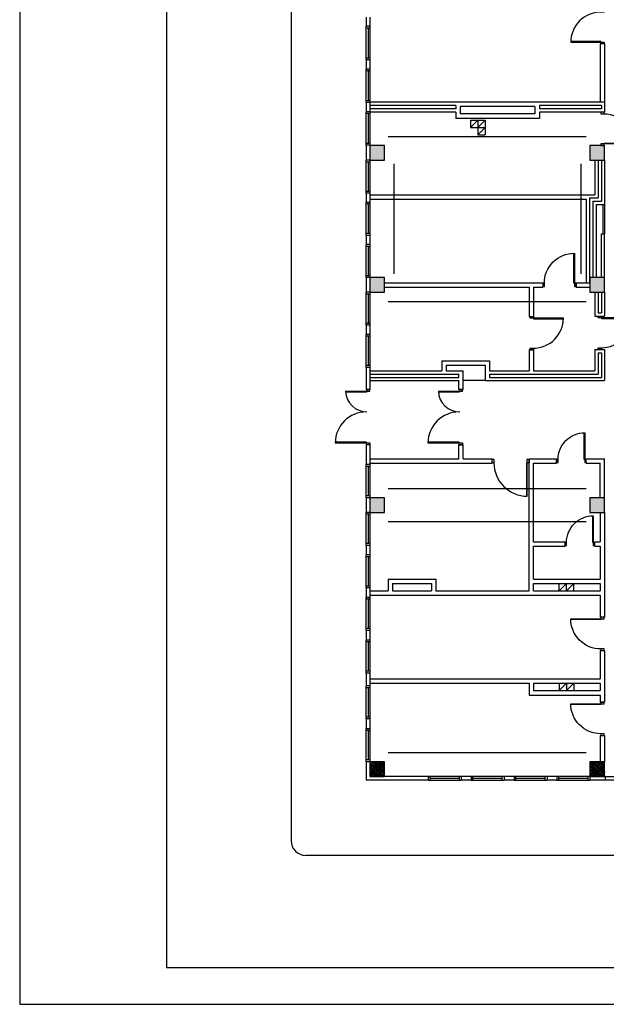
# Model space of a CAD drawing. Header units: millimetres. Extents: x 44889 to 52866, y -11417 to -4315.
# Tile 1 of 74: x 44889 to 45688, y -11417 to -10075. Entities that reach past the tile are written whole.
import ezdxf

# ---------------------------------------------------------------- set-up
doc = ezdxf.new("R2010")
doc.units = ezdxf.units.MM
for name, color, linetype in [('ARLES_ramka_wew', 10, 'Continuous'), ('ARLES_ramka_zew', 9, 'Continuous'), ('Podkład', 9, 'Continuous')]:
    doc.layers.add(name, color=color, linetype=linetype)

# ---------------------------------------------------------------- blocks, each defined once
blk = doc.blocks.new('drzwi1.2')
at = {"layer": 'Podkład'}
for p, q in [((14551.1, 6563), (14551.1, 6568.4)), ((14551.1, 6568.4), (14560.5, 6568.4)), ((14645.5, 6563), (14551.1, 6563)), ((14560.5, 6568.4), (14560.5, 6561.1)), ((14560.5, 6561.1), (14645.5, 6561.1)), ((14617.1, 6422.4), (14551.1, 6422.4)), ((14551.1, 6417.4), (14560.5, 6417.4)), ((14560.5, 6424.7), (14617, 6424.7)), ((14560.5, 6417.4), (14560.5, 6424.7))]:
    blk.add_line(p, q, dxfattribs=at)
for centre, radius, start, end in [((14560.5, 6563.7), 85, 270, 359.5423), ((14559, 6420.6), 58.1, 1.7987, 89.98)]:
    blk.add_arc(centre, radius, start, end, dxfattribs=at)
blk = doc.blocks.new('34TY')
at = {"layer": 'Podkład'}
blk.add_line((95.2, -109.5), (98.6, -113.1), dxfattribs=at)
at = {"layer": 'Podkład', "xscale": 0.9933774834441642, "yscale": 0.9933774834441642, "zscale": 0.9933774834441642, "rotation": 42.87014679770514}
blk.add_blockref('drzwi1.2', (-6158.1, -14619.4), dxfattribs=at)

msp = doc.modelspace()

# ---------------------------------------------------------------- hatches: boundary and pattern name
at = {"layer": 'Podkład'}
h = msp.add_hatch(dxfattribs=at)
h.set_pattern_fill('ANSI36', color=256, scale=0.5, style=0)
h.set_pattern_definition([(45, (40292.793, -11388.0515), (0.841899, 3.08696304), [3.96875, -0.79375, 0, -0.79375])])
h.paths.add_polyline_path([(45386.02, -10746.13), (45386.02, -10726.13), (45366.02, -10726.13), (45366.02, -10746.13)])
h.paths.add_polyline_path([(45386.02, -10446.13), (45386.02, -10426.13), (45366.02, -10426.13), (45366.02, -10446.13)])
h.paths.add_polyline_path([(45686.02, -10446.13), (45686.02, -10426.13), (45666.02, -10426.13), (45666.02, -10446.13)])
h.paths.add_polyline_path([(45686.02, -10746.13), (45686.02, -10726.13), (45666.02, -10726.13), (45666.02, -10746.13)])
h.paths.add_polyline_path([(46046.02, -10746.13), (46046.02, -10726.13), (46026.02, -10726.13), (46026.02, -10746.13)])
h.paths.add_polyline_path([(46046.02, -10446.13), (46046.02, -10426.13), (46026.02, -10426.13), (46026.02, -10446.13)])
h.paths.add_polyline_path([(45686.02, -10266.13), (45686.02, -10246.13), (45666.02, -10246.13), (45666.02, -10266.13)])
h.paths.add_polyline_path([(46046.02, -10266.13), (46046.02, -10246.13), (46026.02, -10246.13), (46026.02, -10266.13)])
h.paths.add_polyline_path([(45386.02, -10266.13), (45386.02, -10246.13), (45366.02, -10246.13), (45366.02, -10266.13)])
h = msp.add_hatch(dxfattribs=at)
h.set_pattern_fill('ANSI36', color=256, scale=0.5, style=0)
h.set_pattern_definition([(45, (40277.793, -11388.0515), (0.841899, 3.08696304), [3.96875, -0.79375, 0, -0.79375])])
h.paths.add_polyline_path([(45386.02, -11086.13), (45366.02, -11086.13), (45366.02, -11106.13), (45386.02, -11106.13)])
h = msp.add_hatch(dxfattribs=at)
h.set_pattern_fill('ANSI36', color=256, scale=0.5, style=0)
h.set_pattern_definition([(45, (44876.0807, -11106.1265), (0.841899, 3.086963), [3.96875, -0.79375, 0, -0.79375])])
h.paths.add_polyline_path([(45686.02, -11106.13), (45686.02, -11086.13), (45666.02, -11086.13), (45666.02, -11106.13)])

# ---------------------------------------------------------------- linework, layer by layer
at = {"layer": 'ARLES_ramka_wew', "linetype": 'Continuous'}
msp.add_lwpolyline([(52815.71, -4365.45), (44938.58, -4365.45), (44938.58, -8496.66), (45088.58, -8496.66), (45088.58, -11366.66), (52815.71, -11366.66)], close=True, dxfattribs=at)
at = {"layer": 'ARLES_ramka_zew'}
msp.add_lwpolyline([(44888.58, -11416.66), (52865.71, -11416.66), (52865.71, -4315.45), (44888.58, -4315.45)], close=True, dxfattribs=at)
at = {"layer": 'Podkład', "ltscale": 0.5}
for p, q in [((45258.52, -8945.72), (45258.52, -11193.63)), ((45686.02, -10107.63), (45680.02, -10107.63)), ((45680.02, -10107.63), (45680.02, -10187.13)), ((45686.02, -10107.63), (45686.02, -10187.13)), ((45686.02, -10187.13), (45366.02, -10187.13)), ((45483.02, -10191.63), (45366.02, -10191.63)), ((45483.02, -10196.13), (45366.02, -10196.13)), ((45483.02, -10191.63), (45483.02, -10196.13)), ((45489.02, -10193.13), (45489.02, -10203.13)), ((45591.02, -10193.13), (45489.02, -10193.13)), ((45591.02, -10193.13), (45591.02, -10203.13)), ((45597.02, -10191.63), (45597.02, -10196.13)), ((45681.52, -10191.63), (45597.02, -10191.63)), ((45681.52, -10196.13), (45597.02, -10196.13)), ((45681.52, -10191.63), (45681.52, -10196.13)), ((45686.02, -10187.13), (45686.02, -10200.63)), ((45483.02, -10200.63), (45366.02, -10200.63)), ((45483.02, -10200.63), (45483.02, -10209.13)), ((45597.02, -10209.13), (45483.02, -10209.13)), ((45591.02, -10203.13), (45489.02, -10203.13)), ((45503.02, -10211.63), (45503.02, -10221.63)), ((45513.02, -10211.63), (45513.02, -10231.63)), ((45523.02, -10211.63), (45523.02, -10231.63)), ((45686.02, -10200.63), (45597.02, -10200.63)), ((45597.02, -10200.63), (45597.02, -10209.13)), ((45391.02, -10233.63), (45661.02, -10233.63)), ((45672.52, -10266.13), (45672.52, -10313.13)), ((45677.02, -10266.13), (45677.02, -10317.63)), ((45681.52, -10266.13), (45681.52, -10322.13)), ((45686.02, -10266.13), (45686.02, -10326.63)), ((45398.52, -10271.13), (45398.52, -10421.13)), ((45653.52, -10271.13), (45653.52, -10421.13)), ((45366.02, -10313.13), (45672.52, -10313.13)), ((45366.02, -10319.13), (45661.02, -10319.13)), ((45661.02, -10319.13), (45661.02, -10433.13)), ((45665.52, -10317.63), (45665.52, -10433.13)), ((45665.52, -10317.63), (45677.02, -10317.63)), ((45670.02, -10322.13), (45670.02, -10426.13)), ((45670.02, -10322.13), (45681.52, -10322.13)), ((45674.52, -10326.63), (45674.52, -10426.13)), ((45674.52, -10326.63), (45686.02, -10326.63)), ((45681.52, -10366.63), (45686.02, -10366.63)), ((45681.52, -10426.13), (45681.52, -10366.63)), ((45686.02, -10426.13), (45686.02, -10366.63)), ((45386.02, -10433.13), (45601.52, -10433.13)), ((45386.02, -10439.13), (45584.02, -10439.13)), ((45583.02, -10439.13), (45583.02, -10479.13)), ((45589.02, -10439.13), (45589.02, -10479.13)), ((45589.02, -10439.13), (45601.52, -10439.13)), ((45601.52, -10433.13), (45601.52, -10439.13)), ((45647.02, -10433.13), (45647.02, -10439.13)), ((45647.02, -10433.13), (45666.02, -10433.13)), ((45647.02, -10439.13), (45666.02, -10439.13)), ((45672.52, -10446.13), (45672.52, -10478.63)), ((45677.02, -10446.13), (45677.02, -10474.13)), ((45681.52, -10446.13), (45681.52, -10474.13)), ((45686.02, -10446.13), (45686.02, -10478.63)), ((45391.02, -10458.63), (45661.02, -10458.63)), ((45583.02, -10479.13), (45589.02, -10479.13)), ((45672.52, -10478.63), (45686.02, -10478.63)), ((45677.02, -10474.13), (45681.52, -10474.13)), ((45583.02, -10524.63), (45589.02, -10524.63)), ((45583.02, -10524.63), (45583.02, -10553.13)), ((45589.02, -10524.63), (45589.02, -10553.13)), ((45672.52, -10524.13), (45686.02, -10524.13)), ((45672.52, -10524.13), (45672.52, -10553.13)), ((45677.02, -10528.63), (45677.02, -10557.63)), ((45677.02, -10528.63), (45681.52, -10528.63)), ((45681.52, -10528.63), (45681.52, -10562.13)), ((45686.02, -10524.13), (45686.02, -10566.63)), ((45464.02, -10539.63), (45464.02, -10553.13)), ((45464.02, -10539.63), (45529.02, -10539.63)), ((45470.02, -10545.63), (45470.02, -10553.13)), ((45470.02, -10545.63), (45523.02, -10545.63)), ((45523.02, -10545.63), (45523.02, -10566.63)), ((45529.02, -10539.63), (45529.02, -10553.13)), ((45529.02, -10545.63), (45529.02, -10553.13)), ((45366.02, -10553.13), (45464.02, -10553.13)), ((45366.02, -10557.63), (45487.02, -10557.63)), ((45470.02, -10553.13), (45493.02, -10553.13)), ((45487.02, -10562.13), (45487.02, -10557.63)), ((45493.02, -10578.63), (45493.02, -10553.13)), ((45529.02, -10553.13), (45583.02, -10553.13)), ((45529.02, -10557.63), (45529.02, -10562.13)), ((45529.02, -10557.63), (45677.02, -10557.63)), ((45589.02, -10553.13), (45672.52, -10553.13)), ((45366.02, -10562.13), (45487.02, -10562.13)), ((45366.02, -10566.63), (45487.02, -10566.63)), ((45487.02, -10578.63), (45487.02, -10566.63)), ((45523.02, -10566.63), (45686.02, -10566.63)), ((45529.02, -10562.13), (45681.52, -10562.13)), ((45487.02, -10578.63), (45493.02, -10578.63)), ((45487.02, -10673.13), (45487.02, -10654.13)), ((45487.02, -10654.13), (45493.02, -10654.13)), ((45493.02, -10673.13), (45493.02, -10654.13)), ((45366.02, -10673.13), (45487.02, -10673.13)), ((45366.02, -10679.13), (45532.52, -10679.13)), ((45493.02, -10673.13), (45532.52, -10673.13)), ((45532.52, -10679.13), (45532.52, -10673.13)), ((45583.02, -10853.13), (45583.02, -10673.13)), ((45583.02, -10673.13), (45620.52, -10673.13)), ((45589.02, -10679.13), (45620.52, -10679.13)), ((45589.02, -10786.13), (45589.02, -10679.13)), ((45620.52, -10679.13), (45620.52, -10673.13)), ((45661.02, -10679.13), (45661.02, -10673.13)), ((45661.02, -10673.13), (45686.02, -10673.13)), ((45661.02, -10679.13), (45680.02, -10679.13)), ((45680.02, -10726.13), (45680.02, -10679.13)), ((45686.02, -10726.13), (45686.02, -10673.13)), ((45391.02, -10713.63), (45661.02, -10713.63)), ((45680.02, -10746.13), (45680.02, -10786.13)), ((45686.02, -10746.13), (45686.02, -10889.15)), ((45391.02, -10758.63), (45661.02, -10758.63)), ((45589.02, -10786.13), (45632.02, -10786.13)), ((45632.02, -10792.13), (45632.02, -10786.13)), ((45672.52, -10792.13), (45672.52, -10786.13)), ((45672.52, -10786.13), (45680.02, -10786.13)), ((45589.02, -10792.13), (45632.02, -10792.13)), ((45589.02, -10837.13), (45589.02, -10792.13)), ((45672.52, -10792.13), (45680.02, -10792.13)), ((45680.02, -10792.13), (45680.02, -10837.13)), ((45391.02, -10837.13), (45456.02, -10837.13)), ((45391.02, -10837.13), (45391.02, -10853.13)), ((45397.02, -10843.13), (45450.02, -10843.13)), ((45397.02, -10843.13), (45397.02, -10853.13)), ((45450.02, -10843.13), (45450.02, -10853.13)), ((45456.02, -10837.13), (45456.02, -10853.13)), ((45589.02, -10837.13), (45680.02, -10837.13)), ((45589.02, -10853.13), (45589.02, -10843.13)), ((45589.02, -10843.13), (45680.02, -10843.13)), ((45680.02, -10843.13), (45680.02, -10853.13)), ((45366.02, -10853.13), (45391.02, -10853.13)), ((45397.02, -10853.13), (45450.02, -10853.13)), ((45456.02, -10853.13), (45583.02, -10853.13)), ((45589.02, -10853.13), (45680.02, -10853.13)), ((45366.02, -10859.13), (45680.02, -10859.13)), ((45680.02, -10859.13), (45680.02, -10889.15)), ((45686.02, -10889.15), (45680.02, -10889.15)), ((45686.02, -10934.68), (45680.02, -10934.68)), ((45680.02, -10934.68), (45680.02, -10973.13)), ((45686.02, -10934.68), (45686.02, -11004.63)), ((45366.02, -10973.13), (45680.02, -10973.13)), ((45366.02, -10979.13), (45583.02, -10979.13)), ((45583.02, -10979.13), (45583.02, -10995.13)), ((45589.02, -10979.13), (45589.02, -10989.13)), ((45589.02, -10979.13), (45680.02, -10979.13)), ((45589.02, -10989.13), (45680.02, -10989.13)), ((45680.02, -10979.13), (45680.02, -10989.13)), ((45583.02, -10995.13), (45680.02, -10995.13)), ((45680.02, -10995.13), (45680.02, -11004.63)), ((45680.02, -11004.63), (45686.02, -11004.63)), ((45680.02, -11050.13), (45686.02, -11050.13)), ((45680.02, -11050.13), (45680.02, -11086.13)), ((45686.02, -11050.13), (45686.02, -11086.13)), ((45391.02, -11073.63), (45661.02, -11073.63)), ((45445.52, -11111.13), (45361.02, -11111.13)), ((45445.52, -11106.13), (45386.02, -11106.13)), ((45445.52, -11106.13), (45445.52, -11111.13)), ((45490.52, -11106.13), (45490.52, -11111.13)), ((45504.02, -11106.13), (45490.52, -11106.13)), ((45504.02, -11111.13), (45490.52, -11111.13)), ((45504.02, -11106.13), (45504.02, -11111.13)), ((45549.02, -11106.13), (45549.02, -11111.13)), ((45562.52, -11106.13), (45549.02, -11106.13)), ((45562.52, -11111.13), (45549.02, -11111.13)), ((45562.52, -11106.13), (45562.52, -11111.13)), ((45621.02, -11106.13), (45607.52, -11106.13)), ((45607.52, -11106.13), (45607.52, -11111.13)), ((45621.02, -11111.13), (45607.52, -11111.13)), ((45621.02, -11106.13), (45621.02, -11111.13)), ((45666.02, -11106.13), (45666.02, -11111.13)), ((45687.02, -11111.13), (45666.02, -11111.13)), ((45687.02, -11106.13), (45686.02, -11106.13)), ((45687.02, -11111.13), (45687.02, -11106.13)), ((48166.16, -11213.63), (45278.52, -11213.63))]:
    msp.add_line(p, q, dxfattribs=at)
at = {"layer": 'Podkład'}
for p, q in [((45361.02, -10071.13), (45361.02, -10083.63)), ((45366.02, -10071.13), (45366.02, -10083.63)), ((45366.02, -10083.63), (45361.02, -10083.63)), ((45361.02, -10129.38), (45361.02, -10083.63)), ((45366.02, -10086.13), (45361.02, -10086.13)), ((45363.52, -10086.13), (45363.52, -10126.88)), ((45366.02, -10083.63), (45366.02, -10129.38)), ((45366.02, -10126.88), (45361.02, -10126.88)), ((45366.02, -10129.38), (45361.02, -10129.38)), ((45361.02, -10129.38), (45361.02, -10141.88)), ((45366.02, -10129.38), (45366.02, -10141.88)), ((45366.02, -10141.88), (45361.02, -10141.88)), ((45361.02, -10187.63), (45361.02, -10141.88)), ((45366.02, -10144.38), (45361.02, -10144.38)), ((45363.52, -10144.38), (45363.52, -10185.13)), ((45366.02, -10141.88), (45366.02, -10187.63)), ((45366.02, -10185.13), (45361.02, -10185.13)), ((45366.02, -10187.63), (45361.02, -10187.63)), ((45361.02, -10187.63), (45361.02, -10200.13)), ((45366.02, -10187.13), (45366.02, -10200.63)), ((45366.02, -10200.13), (45361.02, -10200.13)), ((45361.02, -10245.88), (45361.02, -10200.13)), ((45366.02, -10202.63), (45361.02, -10202.63)), ((45363.52, -10202.63), (45363.52, -10243.38)), ((45366.02, -10200.13), (45366.02, -10245.88)), ((45503.02, -10211.63), (45523.02, -10211.63)), ((45503.02, -10221.63), (45513.02, -10211.63)), ((45513.02, -10221.63), (45523.02, -10211.63)), ((45503.02, -10221.63), (45523.02, -10221.63)), ((45513.02, -10231.63), (45523.02, -10221.63)), ((45513.02, -10231.63), (45523.02, -10231.63)), ((45366.02, -10243.38), (45361.02, -10243.38)), ((45366.02, -10245.88), (45361.02, -10245.88)), ((45361.02, -10245.88), (45361.02, -10266.13)), ((45366.02, -10245.88), (45366.02, -10246.13)), ((45366.02, -10266.13), (45361.02, -10266.13)), ((45361.02, -10311.13), (45361.02, -10266.13)), ((45366.02, -10266.13), (45366.02, -10311.13)), ((45366.02, -10268.63), (45361.02, -10268.63)), ((45363.52, -10268.63), (45363.52, -10308.63)), ((45366.02, -10308.63), (45361.02, -10308.63)), ((45366.02, -10311.13), (45361.02, -10311.13)), ((45361.02, -10311.13), (45361.02, -10323.63)), ((45366.02, -10311.13), (45366.02, -10323.63)), ((45366.02, -10323.63), (45361.02, -10323.63)), ((45361.02, -10368.63), (45361.02, -10323.63)), ((45366.02, -10326.13), (45361.02, -10326.13)), ((45363.52, -10326.13), (45363.52, -10366.13)), ((45366.02, -10323.63), (45366.02, -10368.63)), ((45683.52, -10326.63), (45683.52, -10366.63)), ((45686.02, -10326.63), (45686.02, -10366.63)), ((45366.02, -10366.13), (45361.02, -10366.13)), ((45366.02, -10368.63), (45361.02, -10368.63)), ((45361.02, -10368.63), (45361.02, -10381.13)), ((45366.02, -10368.63), (45366.02, -10381.13)), ((45366.02, -10381.13), (45361.02, -10381.13)), ((45361.02, -10426.13), (45361.02, -10381.13)), ((45366.02, -10383.63), (45361.02, -10383.63)), ((45363.52, -10383.63), (45363.52, -10423.63)), ((45366.02, -10381.13), (45366.02, -10426.13)), ((45366.02, -10423.63), (45361.02, -10423.63)), ((45366.02, -10426.13), (45361.02, -10426.13)), ((45361.02, -10426.13), (45361.02, -10446.13)), ((45366.02, -10446.13), (45361.02, -10446.13)), ((45361.02, -10491.13), (45361.02, -10446.13)), ((45366.02, -10448.63), (45361.02, -10448.63)), ((45363.52, -10448.63), (45363.52, -10488.63)), ((45366.02, -10446.13), (45366.02, -10491.13)), ((45366.02, -10488.63), (45361.02, -10488.63)), ((45366.02, -10491.13), (45361.02, -10491.13)), ((45361.02, -10491.13), (45361.02, -10503.63)), ((45366.02, -10491.13), (45366.02, -10503.63)), ((45366.02, -10503.63), (45361.02, -10503.63)), ((45361.02, -10548.63), (45361.02, -10503.63)), ((45366.02, -10506.13), (45361.02, -10506.13)), ((45363.52, -10506.13), (45363.52, -10546.13)), ((45366.02, -10503.63), (45366.02, -10548.63)), ((45366.02, -10546.13), (45361.02, -10546.13)), ((45366.02, -10548.63), (45361.02, -10548.63)), ((45361.02, -10548.63), (45361.02, -10578.63)), ((45366.02, -10548.63), (45366.02, -10578.63)), ((45523.02, -10566.63), (45493.02, -10566.63)), ((45361.02, -10578.63), (45366.02, -10578.63)), ((45366.02, -10654.13), (45361.02, -10654.13)), ((45361.02, -10654.13), (45361.02, -10681.13)), ((45366.02, -10654.13), (45366.02, -10681.13)), ((45366.02, -10681.13), (45361.02, -10681.13)), ((45361.02, -10726.13), (45361.02, -10681.13)), ((45366.02, -10681.13), (45366.02, -10726.13)), ((45366.02, -10683.63), (45361.02, -10683.63)), ((45363.52, -10683.63), (45363.52, -10723.63)), ((45366.02, -10723.63), (45361.02, -10723.63)), ((45366.02, -10726.13), (45361.02, -10726.13)), ((45361.02, -10726.13), (45361.02, -10746.13)), ((45366.02, -10746.13), (45361.02, -10746.13)), ((45361.02, -10791.13), (45361.02, -10746.13)), ((45366.02, -10748.63), (45361.02, -10748.63)), ((45363.52, -10748.63), (45363.52, -10788.63)), ((45366.02, -10746.13), (45366.02, -10791.13)), ((45366.02, -10788.63), (45361.02, -10788.63)), ((45366.02, -10791.13), (45361.02, -10791.13)), ((45361.02, -10791.13), (45361.02, -10804.13)), ((45366.02, -10791.13), (45366.02, -10804.13)), ((45366.02, -10804.13), (45361.02, -10804.13)), ((45361.02, -10849.13), (45361.02, -10804.13)), ((45366.02, -10806.63), (45361.02, -10806.63)), ((45363.52, -10806.63), (45363.52, -10846.63)), ((45366.02, -10804.13), (45366.02, -10849.13)), ((45624.02, -10853.13), (45624.02, -10843.13)), ((45624.02, -10853.13), (45634.02, -10843.13)), ((45634.02, -10853.13), (45634.02, -10843.13)), ((45634.02, -10853.13), (45644.02, -10843.13)), ((45644.02, -10853.13), (45644.02, -10843.13)), ((45366.02, -10846.63), (45361.02, -10846.63)), ((45366.02, -10849.13), (45361.02, -10849.13)), ((45361.02, -10849.13), (45361.02, -10862.13)), ((45366.02, -10849.13), (45366.02, -10862.13)), ((45366.02, -10862.13), (45361.02, -10862.13)), ((45361.02, -10907.13), (45361.02, -10862.13)), ((45366.02, -10864.63), (45361.02, -10864.63)), ((45363.52, -10864.63), (45363.52, -10904.63)), ((45366.02, -10862.13), (45366.02, -10907.13)), ((45366.02, -10904.63), (45361.02, -10904.63)), ((45366.02, -10907.13), (45361.02, -10907.13)), ((45361.02, -10907.13), (45361.02, -10920.13)), ((45366.02, -10907.13), (45366.02, -10920.13)), ((45366.02, -10920.13), (45361.02, -10920.13)), ((45361.02, -10965.13), (45361.02, -10920.13)), ((45366.02, -10922.63), (45361.02, -10922.63)), ((45363.52, -10922.63), (45363.52, -10962.63)), ((45366.02, -10920.13), (45366.02, -10965.13)), ((45366.02, -10962.63), (45361.02, -10962.63)), ((45366.02, -10965.13), (45361.02, -10965.13)), ((45361.02, -10965.13), (45361.02, -10982.63)), ((45366.02, -10965.13), (45366.02, -10982.63)), ((45366.02, -10982.63), (45361.02, -10982.63)), ((45361.02, -11027.63), (45361.02, -10982.63)), ((45366.02, -10985.13), (45361.02, -10985.13)), ((45363.52, -10985.13), (45363.52, -11025.13)), ((45366.02, -10982.63), (45366.02, -11027.63)), ((45624.02, -10979.13), (45624.02, -10989.13)), ((45624.02, -10989.13), (45634.02, -10979.13)), ((45634.02, -10979.13), (45634.02, -10989.13)), ((45634.02, -10989.13), (45644.02, -10979.13)), ((45644.02, -10979.13), (45644.02, -10989.13)), ((45366.02, -11025.13), (45361.02, -11025.13)), ((45366.02, -11027.63), (45361.02, -11027.63)), ((45361.02, -11027.63), (45361.02, -11041.13)), ((45366.02, -11027.63), (45366.02, -11041.13)), ((45366.02, -11041.13), (45361.02, -11041.13)), ((45361.02, -11086.13), (45361.02, -11041.13)), ((45366.02, -11043.63), (45361.02, -11043.63)), ((45363.52, -11043.63), (45363.52, -11083.63)), ((45366.02, -11041.13), (45366.02, -11086.13)), ((45366.02, -11083.63), (45361.02, -11083.63)), ((45366.02, -11086.13), (45361.02, -11086.13)), ((45361.02, -11086.13), (45361.02, -11111.13)), ((45490.52, -11106.13), (45445.52, -11106.13)), ((45445.52, -11111.13), (45490.52, -11111.13)), ((45448.02, -11111.13), (45448.02, -11106.13)), ((45448.02, -11108.63), (45488.02, -11108.63)), ((45488.02, -11111.13), (45488.02, -11106.13)), ((45549.02, -11106.13), (45504.02, -11106.13)), ((45504.02, -11111.13), (45549.02, -11111.13)), ((45506.52, -11111.13), (45506.52, -11106.13)), ((45506.52, -11108.63), (45546.52, -11108.63)), ((45546.52, -11111.13), (45546.52, -11106.13)), ((45607.52, -11106.13), (45562.52, -11106.13)), ((45562.52, -11111.13), (45607.52, -11111.13)), ((45565.02, -11111.13), (45565.02, -11106.13)), ((45565.02, -11108.63), (45605.02, -11108.63)), ((45605.02, -11111.13), (45605.02, -11106.13)), ((45666.02, -11106.13), (45621.02, -11106.13)), ((45621.02, -11111.13), (45666.02, -11111.13)), ((45623.52, -11111.13), (45623.52, -11106.13)), ((45623.52, -11108.63), (45663.52, -11108.63)), ((45663.52, -11111.13), (45663.52, -11106.13)), ((45687.02, -11106.13), (45732.27, -11106.13)), ((45732.27, -11111.13), (45687.02, -11111.13))]:
    msp.add_line(p, q, dxfattribs=at)
for points in [[(45680.74, -10064.4), (45680.74, -10062.13), (45685.29, -10062.13), (45685.29, -10064.4), (45680.74, -10064.4, 0.4142136), (45639.79, -10105.35), (45685.29, -10105.35), (45685.29, -10107.63), (45680.74, -10107.63), (45680.74, -10104.44), (45639.79, -10104.44)], [(45685.29, -10202.9), (45685.29, -10200.63), (45680.74, -10200.63), (45680.74, -10202.9), (45685.29, -10202.9, -0.4142136), (45726.24, -10243.85), (45680.74, -10243.85), (45680.74, -10246.13), (45685.29, -10246.13), (45685.29, -10242.94), (45726.24, -10242.94)], [(45603.79, -10433.85), (45601.52, -10433.85), (45601.52, -10438.4), (45603.79, -10438.4), (45603.79, -10433.85, -0.4142136), (45644.74, -10392.9), (45644.74, -10438.4), (45647.02, -10438.4), (45647.02, -10433.85), (45643.83, -10433.85), (45643.83, -10392.9)], [(45588.79, -10522.35), (45588.79, -10524.63), (45584.24, -10524.63), (45584.24, -10522.35), (45588.79, -10522.35, 0.4142136), (45629.74, -10481.4), (45584.24, -10481.4), (45584.24, -10479.13), (45588.79, -10479.13), (45588.79, -10482.31), (45629.74, -10482.31)], [(45681.54, -10521.85), (45681.54, -10524.13), (45676.99, -10524.13), (45676.99, -10521.85), (45681.54, -10521.85, 0.4142136), (45722.49, -10480.9), (45676.99, -10480.9), (45676.99, -10478.63), (45681.54, -10478.63), (45681.54, -10481.81), (45722.49, -10481.81)], [(45622.54, -10674.1), (45620.52, -10674.1), (45620.52, -10678.15), (45622.54, -10678.15), (45622.54, -10674.1, -0.4142136), (45658.99, -10637.65), (45658.99, -10678.15), (45661.02, -10678.15), (45661.02, -10674.1), (45658.18, -10674.1), (45658.18, -10637.65)], [(45535.04, -10678.65), (45532.52, -10678.65), (45532.52, -10673.6), (45535.04, -10673.6), (45535.04, -10678.65, 0.4142136), (45580.49, -10724.1), (45580.49, -10673.6), (45583.02, -10673.6), (45583.02, -10678.65), (45579.48, -10678.65), (45579.48, -10724.1)], [(45634.04, -10787.1), (45632.02, -10787.1), (45632.02, -10791.15), (45634.04, -10791.15), (45634.04, -10787.1, -0.4142136), (45670.49, -10750.65), (45670.49, -10791.15), (45672.52, -10791.15), (45672.52, -10787.1), (45669.68, -10787.1), (45669.68, -10750.65)], [(45680.74, -10932.37), (45680.74, -10934.65), (45685.29, -10934.65), (45685.29, -10932.37), (45680.74, -10932.37, -0.4142136), (45639.79, -10891.42), (45685.29, -10891.42), (45685.29, -10889.15), (45680.74, -10889.15), (45680.74, -10892.33), (45639.79, -10892.33)], [(45680.74, -11047.85), (45680.74, -11050.13), (45685.29, -11050.13), (45685.29, -11047.85), (45680.74, -11047.85, -0.4142136), (45639.79, -11006.9), (45685.29, -11006.9), (45685.29, -11004.63), (45680.74, -11004.63), (45680.74, -11007.81), (45639.79, -11007.81)]]:
    msp.add_lwpolyline(points, format="xyb", dxfattribs=at)
for points in [[(45366.02, -10266.13), (45386.02, -10266.13), (45386.02, -10246.13), (45366.02, -10246.13)], [(45666.02, -10266.13), (45686.02, -10266.13), (45686.02, -10246.13), (45666.02, -10246.13)], [(45366.02, -10446.13), (45386.02, -10446.13), (45386.02, -10426.13), (45366.02, -10426.13)], [(45666.02, -10446.13), (45686.02, -10446.13), (45686.02, -10426.13), (45666.02, -10426.13)], [(45366.02, -10746.13), (45386.02, -10746.13), (45386.02, -10726.13), (45366.02, -10726.13)], [(45666.02, -10746.13), (45686.02, -10746.13), (45686.02, -10726.13), (45666.02, -10726.13)], [(45366.02, -11106.13), (45386.02, -11106.13), (45386.02, -11086.13), (45366.02, -11086.13)], [(45666.02, -11106.13), (45686.02, -11106.13), (45686.02, -11086.13), (45666.02, -11086.13)]]:
    msp.add_lwpolyline(points, close=True, dxfattribs=at)
at = {"layer": 'Podkład', "ltscale": 0.5}
msp.add_arc((45278.52, -11193.63), 20, 180, 270, dxfattribs=at)

# ---------------------------------------------------------------- block references
at = {"layer": 'Podkład', "xscale": 0.5033333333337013, "yscale": 0.5033333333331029, "zscale": 0.5033333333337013, "rotation": 137.1298532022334}
for p in [(45363.52, -10654.13), (45490.02, -10654.13)]:
    msp.add_blockref('34TY', p, dxfattribs=at)

doc.saveas('drawing.dxf')
